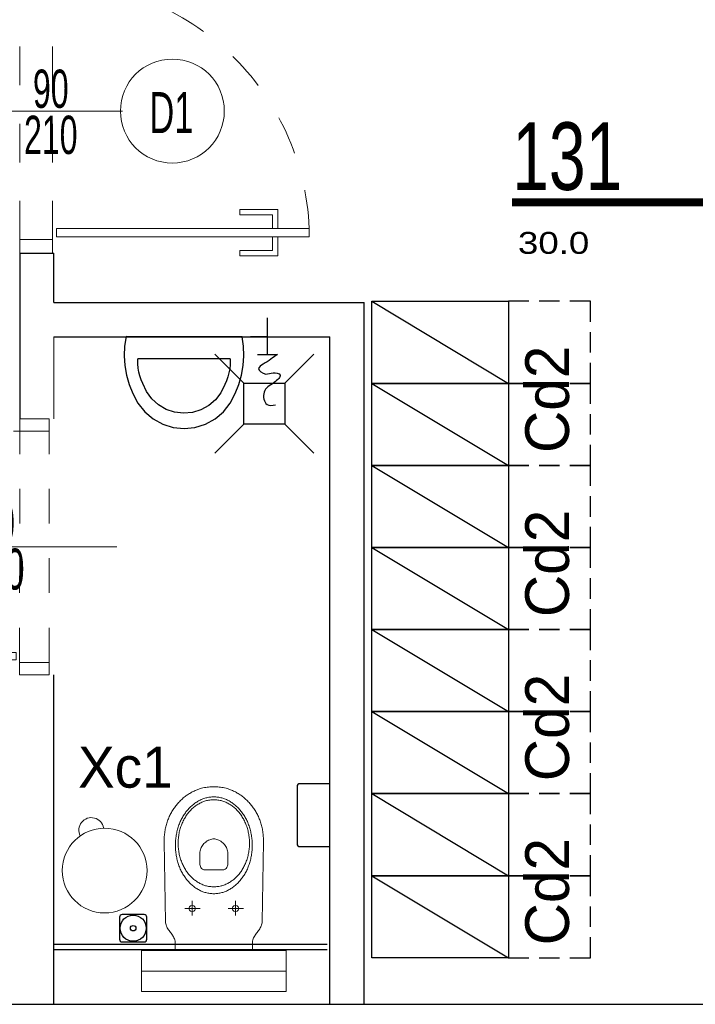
# Model space of a CAD drawing. Header units: millimetres. Extents: x 14495 to 271441, y -21035 to 2232.
# Tile 148 of 227: x 85057 to 85304, y 1287 to 1647. Entities that reach past the tile are written whole.
import ezdxf
from ezdxf.enums import TextEntityAlignment as Align

# ---------------------------------------------------------------- set-up
doc = ezdxf.new("R2010")
doc.units = ezdxf.units.MM
doc.linetypes.add('DASHED', pattern=[28.222222, 14.111111, -14.111111])
doc.linetypes.add('KRESKOWA2', pattern=[0.375, 0.25, -0.125])
for name, color, linetype in [('-- TECH  SYMBOLE', 1, 'Continuous'), ('-TECH SANITARNA', 1, 'Continuous'), ('-TECH SANITARNE', 1, 'Continuous'), ('6URZSANIT', 2, 'Continuous'), ('_A_widok', 1, 'Continuous'), ('A-POW-NR', 1, 'Continuous'), ('A_PROJEKTOWANE', 3, 'Continuous'), ('A_SC_DZIAlOWE', 4, 'Continuous'), ('DIM', 1, 'Continuous'), ('TRE_w_meble_medic_aranzacja', 1, 'Continuous')]:
    doc.layers.add(name, color=color, linetype=linetype)
for name, color, linetype, lineweight in [('03', 2, 'Continuous', 13), ('A_ARMATURA', 2, 'Continuous', 5), ('A_Stolarka_drzwi', 1, 'Continuous', 9), ('M_drzwi', 1, 'Continuous', 5)]:
    doc.layers.add(name, color=color, linetype=linetype, lineweight=lineweight)
doc.layers.add('A-POW', color=2, linetype='Continuous', plot=False)
doc.styles.add('arial-tab', font='arial.ttf')
doc.styles.add('ARIAL1_2', font='arial.ttf', dxfattribs={"width": 1.2})
doc.styles.add('arialce', font='ARIALN.TTF')
doc.styles.add('cent', font='swissel.ttf')
doc.styles.add('cg', font='GOTHIC.TTF')
doc.styles.add('ROMANS', font='romans', dxfattribs={"width": 0.6})
doc.styles.add('switz721ltexbt', font='swissel.ttf')

# ---------------------------------------------------------------- blocks, each defined once
blk = doc.blocks.new('DRZWI Z OSCIEZNICA NIEOKALAJACA 90')
at = {"linetype": 'DASHED'}
for p, q in [((-12, 5), (-12, 99)), ((0, 5), (0, 99))]:
    blk.add_line(p, q, dxfattribs=at)
at = {"ltscale": 0.05}
blk.add_line((-39.5, 52), (25.59, 52), dxfattribs=at)
for points in [[(-12, 99), (-12, 104), (0, 104), (0, 99)], [(93.91, 9.01), (1.43, 9.01), (1.43, 6.01), (93.91, 6.01)], [(-12, 0), (-12, 5), (0, 5), (0, 0)]]:
    blk.add_lwpolyline(points, close=True)
for points in [[(82.48, 9.01), (82.48, 16.01), (68.48, 16.01), (68.48, 14.01), (80.48, 14.01), (80.48, 9.01)], [(82.48, 6.01), (82.48, -0.99), (68.48, -0.99), (68.48, 1.01), (80.48, 1.01), (80.48, 6.01)]]:
    blk.add_lwpolyline(points)
at = {"linetype": 'DASHED'}
blk.add_arc((0, 5), 94, 2.4475, 90, dxfattribs=at)
blk = doc.blocks.new('PISUAR')
at = {"layer": '6URZSANIT', "linetype": 'Continuous'}
for p, q in [((39.93, 20.76), (41.29, 17.48)), ((41.29, 17.48), (42.28, 14.07)), ((42.28, 14.07), (42.9, 10.58)), ((42.9, 10.58), (43.13, 7.03)), ((43.13, 7.03), (42.99, 3.49)), ((42.99, 3.49), (42.48, 0))]:
    blk.add_line(p, q, dxfattribs=at)
at = {"layer": '6URZSANIT'}
blk.add_line((38.11, 8.06), (4.29, 8.06), dxfattribs=at)
at = {"layer": '6URZSANIT', "linetype": 'Continuous'}
for points in [[(2.52, 20.76), (4.34, 24.33), (6.83, 27.47), (9.89, 30.06), (13.41, 31.98), (17.24, 33.17), (21.23, 33.57), (25.22, 33.17), (29.05, 31.98), (32.56, 30.06), (35.63, 27.47), (38.12, 24.33), (39.93, 20.76)], [(36.15, 17.54), (34.72, 20.47), (32.73, 23.05), (30.24, 25.17), (27.38, 26.74), (24.26, 27.69), (21.01, 27.98), (17.76, 27.6), (14.67, 26.57), (11.85, 24.92), (9.42, 22.74), (7.5, 20.1), (6.15, 17.13)], [(42.48, 0), (0, 0), (-0.52, 3.49), (-0.67, 7.03), (-0.43, 10.57), (0.18, 14.07), (1.17, 17.48), (2.52, 20.76)], [(6.15, 17.13), (5.57, 15.77), (5.09, 14.36), (4.72, 12.93), (4.46, 11.47), (4.31, 9.99), (4.27, 8.51), (4.29, 8.06)], [(38.11, 8.06), (38.13, 8.74), (38.07, 10.25), (37.91, 11.76), (37.63, 13.25), (37.24, 14.71), (36.75, 16.14), (36.15, 17.54)]]:
    blk.add_lwpolyline(points, dxfattribs=at)
blk = doc.blocks.new('wpust podłogowy')
at = {"layer": '-TECH SANITARNE', "linetype": 'ByBlock'}
for p, q in [((-7.5, 15), (-18.11, 25.61)), ((7.5, 15), (18.11, 25.61)), ((-7.5, 0), (-18.11, -10.61)), ((7.5, 0), (18.11, -10.61))]:
    blk.add_line(p, q, dxfattribs=at)
blk.add_lwpolyline([(-7.5, 0), (7.5, 0), (7.5, 15), (-7.5, 15)], close=True, dxfattribs=at)
blk = doc.blocks.new('ZŁĄCZKA')
at = {"layer": '-TECH SANITARNA', "linetype": 'ByBlock'}
for p, q in [((-13.42, 3.62), (-13.42, -3.62)), ((-6.92, 0.14), (-6.92, 6.17)), ((-13.42, 0), (0, 0)), ((-6.92, 0.14), (-6.92, -5.88))]:
    blk.add_line(p, q, dxfattribs=at)
blk.add_spline([(-13.42, -3.62), (-17.01, 1.6), (-18.55, 3.27), (-20.57, 0.65), (-20.1, -2.08), (-20.93, -4.57), (-23.66, -2.43), (-27.22, 1.25), (-31.73, 0.18), (-31.85, -2.91)], degree=3, dxfattribs=at)
blk = doc.blocks.new('WC_Z GEBER.')
at = {"ltscale": 7}
for p, q in [((-26.5, 0), (-26.5, 15)), ((26.5, 15), (-26.5, 15)), ((26.5, 15), (26.5, 0)), ((-26.5, 7.5), (26.5, 7.5)), ((26.5, 0), (-26.5, 0))]:
    blk.add_line(p, q, dxfattribs=at)
for points in [[(0, -59.84), (0.48, -59.84), (0.97, -59.82), (1.46, -59.79), (1.96, -59.75), (2.46, -59.7), (2.96, -59.63), (3.46, -59.54), (3.96, -59.44), (4.46, -59.33), (4.95, -59.19), (5.43, -59.04), (5.79, -58.91), (6.15, -58.77), (6.51, -58.62), (6.87, -58.47), (7.22, -58.31), (7.57, -58.14), (7.91, -57.96), (8.26, -57.77), (8.59, -57.58), (8.93, -57.38), (9.26, -57.17), (9.59, -56.95), (9.91, -56.73), (10.23, -56.5), (10.54, -56.26), (10.85, -56.01), (11.16, -55.76), (11.46, -55.5), (11.76, -55.23), (12.05, -54.96), (12.33, -54.68), (12.61, -54.39), (12.89, -54.1), (13.16, -53.79), (13.42, -53.49), (13.68, -53.17), (13.94, -52.85), (14.18, -52.53), (14.42, -52.2), (14.66, -51.86), (14.89, -51.51), (15.11, -51.16), (15.32, -50.81), (15.53, -50.45), (15.73, -50.08), (15.92, -49.71), (16.11, -49.33), (16.29, -48.94), (16.46, -48.55), (16.63, -48.16), (16.79, -47.76), (16.93, -47.36), (17.08, -46.95), (17.21, -46.53), (17.33, -46.11), (17.45, -45.69), (17.56, -45.26), (17.66, -44.83), (17.75, -44.39), (17.83, -43.95), (17.91, -43.5), (17.97, -43.05), (18.03, -42.59), (18.07, -42.13), (18.11, -41.67), (18.13, -41.2), (18.15, -40.73), (18.16, -40.26), (18.16, -39.78), (18.16, -39.78), (17.68, -10.5), (17.65, -10.09), (17.59, -9.7), (17.48, -9.32), (17.35, -8.95), (17.19, -8.6), (17.01, -8.26), (16.8, -7.92), (16.58, -7.59), (16.35, -7.27), (16.12, -6.95), (15.88, -6.62), (15.63, -6.3), (15.4, -5.98), (15.17, -5.65), (14.95, -5.31), (14.75, -4.96), (14.57, -4.61), (14.41, -4.24), (14.28, -3.86), (14.19, -3.46), (14.13, -3.04), (14.1, -2.61), (14.1, -2.61), (14.1, -0.69), (14.03, -0.3), (13.78, -0.08), (13.27, 0), (0, 0), (-13.27, 0), (-13.78, -0.08), (-14.03, -0.3), (-14.1, -0.69), (-14.1, -2.61), (-14.13, -3.04), (-14.19, -3.46), (-14.28, -3.86), (-14.41, -4.24), (-14.57, -4.61), (-14.75, -4.96), (-14.95, -5.31), (-15.17, -5.65), (-15.4, -5.98), (-15.63, -6.3), (-15.88, -6.62), (-16.12, -6.95), (-16.35, -7.27), (-16.58, -7.59), (-16.8, -7.92), (-17.01, -8.26), (-17.19, -8.6), (-17.35, -8.95), (-17.48, -9.32), (-17.59, -9.7), (-17.65, -10.09), (-17.68, -10.5), (-17.68, -10.5), (-18.16, -39.78), (-18.16, -40.26), (-18.15, -40.73), (-18.14, -41.2), (-18.11, -41.67), (-18.07, -42.13), (-18.03, -42.59), (-17.97, -43.05), (-17.91, -43.5), (-17.83, -43.95), (-17.75, -44.39), (-17.66, -44.83), (-17.56, -45.26), (-17.45, -45.69), (-17.33, -46.11), (-17.21, -46.53), (-17.08, -46.95), (-16.93, -47.36), (-16.79, -47.76), (-16.63, -48.16), (-16.46, -48.55), (-16.29, -48.94), (-16.11, -49.33), (-15.92, -49.71), (-15.73, -50.08), (-15.53, -50.45), (-15.32, -50.81), (-15.11, -51.16), (-14.89, -51.51), (-14.66, -51.86), (-14.42, -52.2), (-14.18, -52.53), (-13.94, -52.85), (-13.68, -53.17), (-13.42, -53.49), (-13.16, -53.79), (-12.89, -54.1), (-12.61, -54.39), (-12.33, -54.68), (-12.05, -54.96), (-11.76, -55.23), (-11.46, -55.5), (-11.16, -55.76), (-10.85, -56.01), (-10.54, -56.26), (-10.23, -56.5), (-9.91, -56.73), (-9.59, -56.95), (-9.26, -57.17), (-8.93, -57.38), (-8.59, -57.58), (-8.26, -57.77), (-7.91, -57.96), (-7.57, -58.14), (-7.22, -58.31), (-6.87, -58.47), (-6.51, -58.62), (-6.15, -58.77), (-5.79, -58.91), (-5.43, -59.04), (-5.43, -59.04), (-4.95, -59.19), (-4.46, -59.33), (-3.96, -59.44), (-3.46, -59.54), (-2.96, -59.63), (-2.46, -59.7), (-1.96, -59.75), (-1.46, -59.79), (-0.97, -59.82), (-0.48, -59.84), (0, -59.84), (0, -59.84)], [(-7.94, -14.17), (-8.53, -14.33), (-8.95, -14.75), (-9.11, -15.34), (-8.95, -15.93), (-8.53, -16.36), (-7.94, -16.52), (-7.35, -16.36), (-6.92, -15.93), (-6.76, -15.34), (-6.92, -14.75), (-7.35, -14.33), (-7.94, -14.17)], [(-7.94, -12.77), (-7.94, -18.21)], [(7.92, -14.17), (7.32, -14.33), (6.9, -14.75), (6.74, -15.34), (6.9, -15.93), (7.32, -16.36), (7.92, -16.52), (8.51, -16.36), (8.93, -15.93), (9.09, -15.34), (8.93, -14.75), (8.51, -14.33), (7.92, -14.17)], [(7.92, -12.77), (7.92, -18.21)], [(-5.28, -15.34), (-10.85, -15.34)], [(10.58, -15.34), (5, -15.34)], [(0, -20.76), (0.37, -20.77), (0.74, -20.79), (1.11, -20.82), (1.48, -20.86), (1.84, -20.91), (2.2, -20.98), (2.56, -21.06), (2.92, -21.15), (3.27, -21.25), (3.62, -21.36), (3.96, -21.48), (4.3, -21.61), (4.64, -21.75), (4.97, -21.91), (5.3, -22.07), (5.63, -22.24), (5.95, -22.43), (6.27, -22.62), (6.58, -22.82), (6.89, -23.04), (7.19, -23.26), (7.49, -23.49), (7.78, -23.73), (8.07, -23.98), (8.35, -24.24), (8.63, -24.5), (8.9, -24.78), (9.17, -25.06), (9.43, -25.35), (9.69, -25.65), (9.94, -25.96), (10.18, -26.27), (10.42, -26.59), (10.65, -26.92), (10.87, -27.26), (11.09, -27.6), (11.3, -27.95), (11.51, -28.3), (11.71, -28.67), (11.9, -29.04), (12.08, -29.41), (12.26, -29.79), (12.43, -30.18), (12.59, -30.57), (12.74, -30.97), (12.89, -31.38), (13.02, -31.79), (13.15, -32.2), (13.28, -32.62), (13.39, -33.05), (13.5, -33.47), (13.59, -33.91), (13.68, -34.35), (13.76, -34.79), (13.83, -35.23), (13.89, -35.68), (13.94, -36.14), (13.99, -36.6), (14.02, -37.06), (14.05, -37.52), (14.06, -37.99), (14.06, -38.46), (14.06, -38.46), (14.06, -38.93), (14.05, -39.4), (14.02, -39.86), (13.99, -40.32), (13.94, -40.78), (13.89, -41.23), (13.83, -41.68), (13.76, -42.13), (13.68, -42.57), (13.59, -43.01), (13.5, -43.44), (13.39, -43.87), (13.28, -44.3), (13.15, -44.72), (13.02, -45.13), (12.89, -45.54), (12.74, -45.94), (12.59, -46.34), (12.43, -46.74), (12.26, -47.12), (12.08, -47.5), (11.9, -47.88), (11.71, -48.25), (11.51, -48.61), (11.3, -48.97), (11.09, -49.32), (10.87, -49.66), (10.65, -50), (10.42, -50.33), (10.18, -50.65), (9.94, -50.96), (9.69, -51.27), (9.43, -51.57), (9.17, -51.86), (8.9, -52.14), (8.63, -52.41), (8.35, -52.68), (8.07, -52.94), (7.78, -53.19), (7.49, -53.43), (7.19, -53.66), (6.89, -53.88), (6.58, -54.09), (6.27, -54.29), (5.95, -54.49), (5.63, -54.67), (5.3, -54.85), (4.97, -55.01), (4.64, -55.16), (4.3, -55.31), (3.96, -55.44), (3.62, -55.56), (3.27, -55.67), (2.92, -55.77), (2.56, -55.86), (2.2, -55.94), (1.84, -56), (1.48, -56.06), (1.11, -56.1), (0.74, -56.13), (0.37, -56.15), (0, -56.15), (0, -56.15), (-0.37, -56.15), (-0.75, -56.13), (-1.11, -56.1), (-1.48, -56.06), (-1.84, -56), (-2.2, -55.94), (-2.56, -55.86), (-2.92, -55.77), (-3.27, -55.67), (-3.62, -55.56), (-3.96, -55.44), (-4.3, -55.31), (-4.64, -55.16), (-4.97, -55.01), (-5.3, -54.85), (-5.63, -54.67), (-5.95, -54.49), (-6.27, -54.29), (-6.58, -54.09), (-6.89, -53.88), (-7.19, -53.66), (-7.49, -53.43), (-7.78, -53.19), (-8.07, -52.94), (-8.35, -52.68), (-8.63, -52.41), (-8.9, -52.14), (-9.17, -51.86), (-9.43, -51.57), (-9.69, -51.27), (-9.94, -50.96), (-10.18, -50.65), (-10.42, -50.33), (-10.65, -50), (-10.87, -49.66), (-11.09, -49.32), (-11.3, -48.97), (-11.51, -48.61), (-11.71, -48.25), (-11.9, -47.88), (-12.08, -47.5), (-12.26, -47.12), (-12.43, -46.74), (-12.59, -46.34), (-12.74, -45.94), (-12.89, -45.54), (-13.02, -45.13), (-13.15, -44.72), (-13.28, -44.3), (-13.39, -43.87), (-13.5, -43.44), (-13.59, -43.01), (-13.68, -42.57), (-13.76, -42.13), (-13.83, -41.68), (-13.89, -41.23), (-13.94, -40.78), (-13.99, -40.32), (-14.02, -39.86), (-14.05, -39.4), (-14.06, -38.93), (-14.06, -38.46), (-14.06, -38.46), (-14.06, -37.99), (-14.05, -37.52), (-14.02, -37.06), (-13.99, -36.6), (-13.94, -36.14), (-13.89, -35.68), (-13.83, -35.23), (-13.76, -34.79), (-13.68, -34.35), (-13.59, -33.91), (-13.5, -33.47), (-13.39, -33.05), (-13.28, -32.62), (-13.15, -32.2), (-13.02, -31.79), (-12.89, -31.38), (-12.74, -30.97), (-12.59, -30.57), (-12.43, -30.18), (-12.26, -29.79), (-12.08, -29.41), (-11.9, -29.04), (-11.71, -28.67), (-11.51, -28.3), (-11.3, -27.95), (-11.09, -27.6), (-10.87, -27.26), (-10.65, -26.92), (-10.42, -26.59), (-10.18, -26.27), (-9.94, -25.96), (-9.69, -25.65), (-9.43, -25.35), (-9.17, -25.06), (-8.9, -24.78), (-8.63, -24.5), (-8.35, -24.24), (-8.07, -23.98), (-7.78, -23.73), (-7.49, -23.49), (-7.19, -23.26), (-6.89, -23.04), (-6.58, -22.82), (-6.27, -22.62), (-5.95, -22.43), (-5.63, -22.24), (-5.3, -22.07), (-4.97, -21.91), (-4.64, -21.75), (-4.3, -21.61), (-3.96, -21.48), (-3.62, -21.36), (-3.27, -21.25), (-2.92, -21.15), (-2.56, -21.06), (-2.2, -20.98), (-1.84, -20.91), (-1.48, -20.86), (-1.11, -20.82), (-0.75, -20.79), (-0.37, -20.77), (0, -20.76), (0, -20.76)], [(0, -23.28), (0.38, -23.29), (0.77, -23.31), (1.14, -23.34), (1.52, -23.39), (1.89, -23.45), (2.26, -23.52), (2.63, -23.6), (2.99, -23.7), (3.35, -23.81), (3.7, -23.93), (4.05, -24.06), (4.4, -24.21), (4.74, -24.37), (5.08, -24.53), (5.41, -24.71), (5.73, -24.9), (6.06, -25.1), (6.37, -25.31), (6.69, -25.53), (6.99, -25.76), (7.29, -26), (7.59, -26.25), (7.88, -26.51), (8.16, -26.78), (8.44, -27.06), (8.71, -27.35), (8.97, -27.65), (9.23, -27.95), (9.48, -28.26), (9.72, -28.58), (9.96, -28.91), (10.18, -29.25), (10.41, -29.6), (10.62, -29.95), (10.82, -30.31), (11.02, -30.67), (11.21, -31.05), (11.39, -31.43), (11.56, -31.81), (11.73, -32.21), (11.88, -32.61), (12.03, -33.01), (12.17, -33.42), (12.3, -33.84), (12.42, -34.26), (12.52, -34.69), (12.62, -35.12), (12.71, -35.55), (12.79, -36), (12.86, -36.44), (12.92, -36.89), (12.97, -37.34), (13.01, -37.8), (13.04, -38.26), (13.05, -38.73), (13.06, -39.2), (13.06, -39.2), (13.05, -39.66), (13.04, -40.13), (13.01, -40.59), (12.97, -41.05), (12.92, -41.5), (12.86, -41.95), (12.79, -42.4), (12.71, -42.84), (12.62, -43.27), (12.52, -43.71), (12.42, -44.13), (12.3, -44.55), (12.17, -44.97), (12.03, -45.38), (11.88, -45.79), (11.73, -46.19), (11.56, -46.58), (11.39, -46.97), (11.21, -47.35), (11.02, -47.72), (10.82, -48.09), (10.62, -48.44), (10.41, -48.8), (10.18, -49.14), (9.96, -49.48), (9.72, -49.81), (9.48, -50.13), (9.23, -50.44), (8.97, -50.75), (8.71, -51.04), (8.44, -51.33), (8.16, -51.61), (7.88, -51.88), (7.59, -52.14), (7.29, -52.39), (6.99, -52.63), (6.69, -52.86), (6.37, -53.08), (6.06, -53.29), (5.73, -53.49), (5.41, -53.68), (5.08, -53.86), (4.74, -54.03), (4.4, -54.18), (4.05, -54.33), (3.7, -54.46), (3.35, -54.58), (2.99, -54.69), (2.63, -54.79), (2.26, -54.87), (1.89, -54.95), (1.52, -55.01), (1.14, -55.05), (0.77, -55.09), (0.38, -55.11), (0, -55.11), (0, -55.11), (-0.38, -55.11), (-0.77, -55.09), (-1.14, -55.05), (-1.52, -55.01), (-1.89, -54.95), (-2.26, -54.87), (-2.63, -54.79), (-2.99, -54.69), (-3.35, -54.58), (-3.7, -54.46), (-4.05, -54.33), (-4.4, -54.18), (-4.74, -54.03), (-5.08, -53.86), (-5.41, -53.68), (-5.74, -53.49), (-6.06, -53.29), (-6.37, -53.08), (-6.69, -52.86), (-6.99, -52.63), (-7.29, -52.39), (-7.59, -52.14), (-7.88, -51.88), (-8.16, -51.61), (-8.44, -51.33), (-8.71, -51.04), (-8.97, -50.75), (-9.23, -50.44), (-9.48, -50.13), (-9.72, -49.81), (-9.96, -49.48), (-10.19, -49.14), (-10.41, -48.8), (-10.62, -48.44), (-10.82, -48.09), (-11.02, -47.72), (-11.21, -47.35), (-11.39, -46.97), (-11.57, -46.58), (-11.73, -46.19), (-11.88, -45.79), (-12.03, -45.38), (-12.17, -44.97), (-12.3, -44.55), (-12.42, -44.13), (-12.52, -43.71), (-12.62, -43.27), (-12.71, -42.84), (-12.79, -42.4), (-12.86, -41.95), (-12.92, -41.5), (-12.97, -41.05), (-13.01, -40.59), (-13.04, -40.13), (-13.05, -39.66), (-13.06, -39.2), (-13.06, -39.2), (-13.05, -38.73), (-13.04, -38.26), (-13.01, -37.8), (-12.97, -37.34), (-12.92, -36.89), (-12.86, -36.44), (-12.79, -36), (-12.71, -35.55), (-12.62, -35.12), (-12.52, -34.69), (-12.42, -34.26), (-12.3, -33.84), (-12.17, -33.42), (-12.03, -33.01), (-11.88, -32.61), (-11.73, -32.21), (-11.57, -31.81), (-11.39, -31.43), (-11.21, -31.05), (-11.02, -30.67), (-10.82, -30.31), (-10.62, -29.95), (-10.41, -29.6), (-10.19, -29.25), (-9.96, -28.91), (-9.72, -28.58), (-9.48, -28.26), (-9.23, -27.95), (-8.97, -27.65), (-8.71, -27.35), (-8.44, -27.06), (-8.16, -26.78), (-7.88, -26.51), (-7.59, -26.25), (-7.29, -26), (-6.99, -25.76), (-6.69, -25.53), (-6.37, -25.31), (-6.06, -25.1), (-5.74, -24.9), (-5.41, -24.71), (-5.08, -24.53), (-4.74, -24.37), (-4.4, -24.21), (-4.05, -24.06), (-3.7, -23.93), (-3.35, -23.81), (-2.99, -23.7), (-2.63, -23.6), (-2.26, -23.52), (-1.89, -23.45), (-1.52, -23.39), (-1.14, -23.34), (-0.77, -23.31), (-0.38, -23.29), (0, -23.28), (0, -23.28)], [(0.23, -29.47), (2.99, -29.47), (3.62, -29.53), (4.11, -29.71), (4.48, -29.97), (4.75, -30.3), (4.93, -30.65), (5.04, -31.02), (5.09, -31.38), (5.1, -31.69), (5.11, -35.54), (5.09, -35.98), (5.02, -36.41), (4.92, -36.84), (4.77, -37.25), (4.6, -37.65), (4.39, -38.03), (4.15, -38.4), (3.89, -38.75), (3.6, -39.07), (3.29, -39.38), (2.96, -39.66), (2.62, -39.91), (2.26, -40.14), (1.9, -40.34), (1.52, -40.5), (1.14, -40.63), (0.76, -40.73), (0.38, -40.79), (0, -40.81), (0, -40.81), (-0.38, -40.79), (-0.76, -40.73), (-1.14, -40.63), (-1.52, -40.5), (-1.89, -40.33), (-2.26, -40.14), (-2.62, -39.91), (-2.96, -39.65), (-3.29, -39.37), (-3.6, -39.07), (-3.89, -38.74), (-4.15, -38.39), (-4.39, -38.02), (-4.6, -37.63), (-4.77, -37.23), (-4.92, -36.82), (-5.02, -36.39), (-5.09, -35.95), (-5.11, -35.51), (-5.11, -31.67), (-5.1, -31.36), (-5.05, -31.01), (-4.94, -30.65), (-4.76, -30.29), (-4.49, -29.97), (-4.12, -29.71), (-3.63, -29.53), (-2.99, -29.47), (0.23, -29.47)]]:
    blk.add_lwpolyline(points, dxfattribs=at)
blk = doc.blocks.new('SSCVCFDSS')
blk.add_line((0, 50.02), (0, 0))
blk.add_circle((0, -19), 19)
at = {"style": 'ROMANS', "text_generation_flag": 4, "width": 0.6}
blk.add_attdef('FD1-8', text='', height=13, rotation=270, dxfattribs=at).set_placement((6.15, 55.19), align=Align.RIGHT)
for tag, p in [('200', (8.16, 25.47)), ('90', (-8.71, 25.47))]:
    blk.add_attdef(tag, text='', height=13, rotation=270, dxfattribs=at).set_placement(p, align=Align.MIDDLE)
blk.add_attdef('AL6C', text='', height=13, dxfattribs=at).set_placement((-0.56, -18.64), align=Align.MIDDLE)
blk = doc.blocks.new('POW')
at = {"const_width": 5}
blk.add_lwpolyline([(125.32, 0), (0, 0)], dxfattribs=at)
at = {"style": 'switz721ltexbt'}
blk.add_attdef('001', (-1.78, 12.35), '', height=41.18, dxfattribs=at)
blk = doc.blocks.new('*U1998')
at = {"color": 1, "linetype": 'KRESKOWA2', "ltscale": 30}
blk.add_lwpolyline([(-20, 50), (-20, 80), (10, 80), (10, 50)], close=True, dxfattribs=at)
at = {"color": 2}
blk.add_lwpolyline([(10, 0), (10, 50), (-20, 50), (-20, 0)], close=True, dxfattribs=at)
at = {"color": 1}
blk.add_lwpolyline([(10, 0), (-20, 50)], dxfattribs=at)

msp = doc.modelspace()

# ---------------------------------------------------------------- linework, layer by layer
at = {"layer": '-TECH SANITARNA', "color": 1}
for points in [[(85158.63, 1366.88), (85158.63, 1345.88, 0.414214), (85159.63, 1344.88), (85170.63, 1344.88), (85170.63, 1367.88), (85159.63, 1367.88, 0.414214)], [(85103.66, 1311.06), (85103.66, 1319.06, 0.414214), (85102.66, 1320.06), (85094.66, 1320.06, 0.414214), (85093.66, 1319.06), (85093.66, 1311.06, 0.414214), (85094.66, 1310.06), (85102.66, 1310.06, 0.414214)]]:
    msp.add_lwpolyline(points, format="xyb", close=True, dxfattribs=at)
for radius in [4.78, 1]:
    msp.add_circle((85098.66, 1315.06), radius, dxfattribs=at)
at = {"layer": '03', "color": 1}
msp.add_circle((85088.22, 1336.13), 15.5, dxfattribs=at)
msp.add_arc((85083.37, 1350.93), 4.56, 10.6216, 207.528, dxfattribs=at)
at = {"layer": '_A_widok'}
for p, q in [((85069.63, 1309.24), (85169.63, 1309.24)), ((85069.63, 1307.24), (85169.63, 1307.24))]:
    msp.add_line(p, q, dxfattribs=at)
at = {"layer": 'A_PROJEKTOWANE'}
for p, q in [((84877.98, 1287.24), (85205.87, 1287.24)), ((85205.87, 1287.24), (85398.41, 1287.24))]:
    msp.add_line(p, q, dxfattribs=at)
at = {"layer": 'A_SC_DZIAlOWE'}
for p, q in [((85057.15, 1561.84), (85057.15, 1501.34)), ((85057.15, 1561.84), (85069.65, 1561.84)), ((85069.65, 1543.84), (85069.65, 1561.84)), ((85069.65, 1543.84), (85183.13, 1543.84)), ((85183.13, 1287.24), (85183.13, 1543.84)), ((85069.65, 1531.34), (85170.63, 1531.34)), ((85170.63, 1287.24), (85170.63, 1531.34)), ((85069.63, 1287.24), (85069.63, 1407.74))]:
    msp.add_line(p, q, dxfattribs=at)
at = {"layer": 'A_SC_DZIAlOWE', "color": 4, "linetype": 'Continuous', "lineweight": 0}
msp.add_line((85069.65, 1531.34), (85069.65, 1501.34), dxfattribs=at)

# ---------------------------------------------------------------- block references
at = {"layer": '-TECH SANITARNE', "linetype": 'ByBlock', "xscale": -1}
for name, p, rotation in [('PISUAR', (85096.05, 1531.35), 179.9856741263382), ('wpust podłogowy', (85146.64, 1514.36, 0), 180.0143258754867)]:
    msp.add_blockref(name, p, dxfattribs=dict(at, rotation=rotation))
at = {"layer": 'A-POW-NR'}
ref = msp.add_blockref('POW', (85237.29, 1580.48), dxfattribs=dict(at, xscale=0.6, yscale=0.6, zscale=0.6))
ref.add_attrib('88,88', '30.0', dxfattribs={"layer": 'A-POW', "height": 8, "style": 'ARIAL1_2', "width": 1.2}).set_placement((85265.51, 1561.63), align=Align.RIGHT)
ref.add_attrib('POKOJ', 'Szatnia personelu', (85322.97, 1583.69), dxfattribs={"layer": 'A-POW', "height": 12, "style": 'arialce', "width": 1.2})
ref.add_attrib('001', '131', (85237.29, 1584.99), dxfattribs={"layer": '0', "height": 24.71, "style": 'switz721ltexbt', "width": 0.7})
at = {"layer": 'A_ARMATURA', "ltscale": 0.05, "rotation": 180.0000002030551}
msp.add_blockref('WC_Z GEBER.', (85128.16, 1306.92), dxfattribs=at)
at = {"layer": 'A_Stolarka_drzwi', "rotation": 359.9999999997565}
msp.add_blockref('DRZWI Z OSCIEZNICA NIEOKALAJACA 90', (85069.15, 1561.84), dxfattribs=at)
at = {"layer": 'A_Stolarka_drzwi', "xscale": -0.9000000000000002, "yscale": 0.9000000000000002, "zscale": 0.9000000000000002, "rotation": 359.9899383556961}
msp.add_blockref('DRZWI Z OSCIEZNICA NIEOKALAJACA 90', (85057.13, 1407.74), dxfattribs=at)
at = {"layer": 'DIM', "rotation": 90.01432587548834}
msp.add_blockref('ZŁĄCZKA', (85147.8, 1538.26), dxfattribs=at)
at = {"layer": 'M_drzwi'}
ref = msp.add_blockref('SSCVCFDSS', (85093.99, 1613.84), dxfattribs=dict(at, rotation=90.00000000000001))
ref.add_attrib('90', '210', dxfattribs={"layer": '0', "height": 14, "rotation": 180, "style": 'arial-tab', "text_generation_flag": 6, "width": 0.6}).set_placement((85068.52, 1605.14), align=Align.MIDDLE)
ref.add_attrib('200', '90', dxfattribs={"layer": '0', "height": 14, "rotation": 180, "style": 'arial-tab', "text_generation_flag": 6, "width": 0.6}).set_placement((85068.52, 1622), align=Align.MIDDLE)
ref.add_attrib('AL6C', 'D1', dxfattribs={"layer": '0', "height": 15, "style": 'arial-tab', "width": 0.6}).set_placement((85112.63, 1613.29), align=Align.MIDDLE)
ref = msp.add_blockref('SSCVCFDSS', (85022.96, 1454.55), dxfattribs=dict(at, rotation=269.9787989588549))
ref.add_attrib('90', '90', dxfattribs={"layer": '0', "height": 15, "rotation": 359.9788, "style": 'cent', "width": 0.6}).set_placement((85048.43, 1463.25), align=Align.MIDDLE)
ref.add_attrib('200', '210', dxfattribs={"layer": '0', "height": 15, "rotation": 359.9788, "style": 'cent', "width": 0.6}).set_placement((85048.43, 1446.39), align=Align.MIDDLE)
ref.add_attrib('AL6C', 'D2', dxfattribs={"layer": '0', "height": 15, "rotation": 269.9788, "style": 'arial-tab', "text_generation_flag": 6, "width": 0.6}).set_placement((85004.32, 1455.11), align=Align.MIDDLE)
at = {"layer": 'TRE_w_meble_medic_aranzacja', "xscale": -1, "rotation": 270.0000005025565}
for p in [(85185.92, 1534.27), (85185.92, 1504.27), (85185.91, 1474.27), (85185.91, 1444.27), (85185.92, 1414.27), (85185.92, 1384.27), (85185.91, 1354.27), (85185.91, 1324.27)]:
    msp.add_blockref('*U1998', p, dxfattribs=at)

# ---------------------------------------------------------------- texts
at = {"layer": '-- TECH  SYMBOLE', "color": 1, "style": 'cg'}
for p in [(85258.09, 1488.81), (85258.08, 1428.81), (85258.09, 1368.81), (85258.08, 1308.81)]:
    msp.add_text('Cd2', height=16, rotation=90, dxfattribs=at).set_placement(p)
msp.add_text('Xc1', height=15, dxfattribs=at).set_placement((85078.51, 1366.44))

doc.saveas('drawing.dxf')
